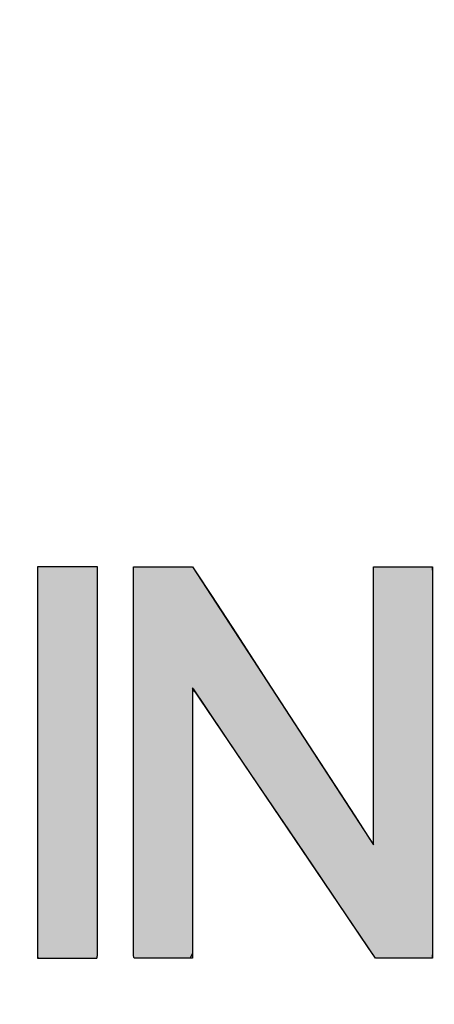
# Model space of a CAD drawing. Header units: inches. Extents: x 0 to 188, y 0 to 141.
# Tile 17 of 22: x 180.67 to 183.13, y 8.38 to 14.23. Entities that reach past the tile are written whole.
import ezdxf
from ezdxf import colors
from ezdxf.entities.mleader import LeaderData, LeaderLine
from ezdxf.math import Vec2, Vec3

# ---------------------------------------------------------------- set-up
doc = ezdxf.new("R2010")
doc.units = ezdxf.units.IN
doc.header["$MEASUREMENT"] = 0
doc.layers.add('Default', color=7, linetype='Continuous')

# ---------------------------------------------------------------- blocks, each defined once
blk = doc.blocks.new('_DOT')
at = {"color": 0}
blk.add_line((0, 0), (-1, 0), dxfattribs=at)
at = {"color": 0, "const_width": 0.333}
blk.add_lwpolyline([(-0.1665, 0, 1), (0.1665, 0, 1)], format="xyb", close=True, dxfattribs=at)
blk = doc.blocks.new('block_2')
at = {"layer": 'Default', "linetype": 'Continuous'}
for points in [[(0.7598605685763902, 0.2234700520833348), (0.7595178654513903, 0.2234700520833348), (0.7585468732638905, 0.2234700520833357), (0.7570332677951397, 0.2234700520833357), (0.7550627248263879, 0.2234700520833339), (0.7527209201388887, 0.2234700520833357), (0.7500935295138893, 0.2234700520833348), (0.7472662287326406, 0.2234700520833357), (0.7443246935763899, 0.2234700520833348), (0.7413545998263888, 0.2234700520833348), (0.7384416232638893, 0.2234700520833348), (0.7356714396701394, 0.2234700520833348), (0.7331297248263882, 0.2234700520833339), (0.7309021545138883, 0.2234700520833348), (0.7290744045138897, 0.2234700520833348), (0.7277321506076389, 0.2234700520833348), (0.7269610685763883, 0.2234700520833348), (0.7268066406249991, 0.223214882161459), (0.7268066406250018, 0.2195528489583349), (0.7268066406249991, 0.2119805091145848), (0.726806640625, 0.2010564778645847), (0.726806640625, 0.18733937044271), (0.7268066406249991, 0.171387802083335), (0.7268066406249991, 0.1537603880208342), (0.7268066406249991, 0.1350157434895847), (0.7268066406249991, 0.1157124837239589), (0.726806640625, 0.09640922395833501), (0.726806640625, 0.0776645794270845), (0.726806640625, 0.0600371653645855), (0.7268066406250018, 0.0440855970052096), (0.7268066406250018, 0.0303684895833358), (0.726806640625, 0.0194444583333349), (0.726806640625, 0.0118721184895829), (0.726806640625, 0.0082100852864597), (0.7281136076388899, 0.0079549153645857), (0.7300740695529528, 0.0079549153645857), (0.7320345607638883, 0.007954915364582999), (0.7339950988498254, 0.007954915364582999), (0.7359557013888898, 0.0079549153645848), (0.7379163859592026, 0.0079549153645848), (0.7398771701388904, 0.0079549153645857), (0.741838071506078, 0.0079549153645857), (0.7437991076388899, 0.0079549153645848), (0.7457602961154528, 0.0079549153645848), (0.7477216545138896, 0.0079549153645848), (0.7496832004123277, 0.0079549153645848), (0.7516449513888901, 0.0079549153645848), (0.7536069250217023, 0.007954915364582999), (0.7555691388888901, 0.0079549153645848), (0.7575316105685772, 0.0079549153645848), (0.7594943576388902, 0.0079549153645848), (0.7596275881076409, 0.0080551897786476), (0.7597357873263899, 0.0083402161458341), (0.7598211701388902, 0.0087862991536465), (0.75988595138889, 0.009369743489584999), (0.7599323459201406, 0.0100668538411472), (0.7599625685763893, 0.0108539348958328), (0.75997883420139, 0.0117072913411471), (0.7599833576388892, 0.0126032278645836), (0.7599783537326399, 0.0135180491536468), (0.7599660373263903, 0.0144280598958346), (0.7599486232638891, 0.0153095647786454), (0.7599283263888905, 0.0161388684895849), (0.7599073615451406, 0.0168922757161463), (0.7598879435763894, 0.0175460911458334), (0.7598722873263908, 0.0180766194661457), (0.7598626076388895, 0.0184601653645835), (0.7598605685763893, 0.0200706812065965), (0.7598605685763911, 0.0244153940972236), (0.7598605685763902, 0.0287603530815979), (0.7598605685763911, 0.0331055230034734), (0.7598605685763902, 0.0374508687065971), (0.7598605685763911, 0.041796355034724), (0.7598605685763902, 0.0461419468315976), (0.7598605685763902, 0.0504876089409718), (0.7598605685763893, 0.0548333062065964), (0.7598605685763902, 0.0591790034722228), (0.7598605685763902, 0.0635246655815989), (0.7598605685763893, 0.0678702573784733), (0.7598605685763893, 0.0722157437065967), (0.7598605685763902, 0.0765610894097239), (0.7598605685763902, 0.0809062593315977), (0.7598605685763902, 0.0852512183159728), (0.7598605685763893, 0.0895959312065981), (0.7598605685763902, 0.0963410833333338), (0.7598605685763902, 0.1042863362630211), (0.7598605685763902, 0.1122313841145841), (0.7598605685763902, 0.1201762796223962), (0.7598605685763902, 0.1281210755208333), (0.7598605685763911, 0.1360658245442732), (0.7598605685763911, 0.1440105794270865), (0.7598605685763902, 0.1519553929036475), (0.7598605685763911, 0.1599003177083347), (0.7598605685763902, 0.1678454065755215), (0.7598605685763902, 0.1757907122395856), (0.7598605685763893, 0.1837362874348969), (0.7598605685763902, 0.1916821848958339), (0.7598605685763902, 0.1996284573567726), (0.7598605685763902, 0.2075751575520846), (0.7598605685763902, 0.2155223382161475)], [(0.7797715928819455, 0.2234700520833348), (0.7797715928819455, 0.2075748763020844), (0.7797715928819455, 0.1916811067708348), (0.7797715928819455, 0.1757883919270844), (0.7797715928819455, 0.159896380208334), (0.7797715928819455, 0.1440047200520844), (0.7797715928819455, 0.1281130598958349), (0.7797715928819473, 0.1122210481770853), (0.7797715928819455, 0.0963283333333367), (0.7797715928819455, 0.0852391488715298), (0.7797715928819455, 0.0765507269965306), (0.7797715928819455, 0.0678608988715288), (0.7797715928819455, 0.0591698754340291), (0.7797715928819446, 0.0504778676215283), (0.7797715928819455, 0.0417850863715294), (0.7797715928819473, 0.0330917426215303), (0.7797715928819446, 0.0243980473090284), (0.7797696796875, 0.018442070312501), (0.7797460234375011, 0.0175326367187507), (0.7797087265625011, 0.0161273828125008), (0.7796748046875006, 0.0144165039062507), (0.779661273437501, 0.0125901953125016), (0.7796851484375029, 0.010838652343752), (0.7797634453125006, 0.0093520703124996), (0.7799131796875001, 0.0083206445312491), (0.7801513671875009, 0.0079345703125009), (0.7840088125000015, 0.0079345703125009), (0.7878663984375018, 0.0079345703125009), (0.7917242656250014, 0.0079345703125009), (0.7955825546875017, 0.0079345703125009), (0.7994414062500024, 0.0079345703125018), (0.8033009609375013, 0.0079345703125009), (0.8071613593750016, 0.0079345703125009), (0.8110227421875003, 0.0079345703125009), (0.8123101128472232, 0.0106414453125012), (0.8123101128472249, 0.0234228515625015), (0.8123101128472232, 0.0439245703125), (0.8123101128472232, 0.0690584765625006), (0.8123101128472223, 0.0957364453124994), (0.8123101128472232, 0.1208703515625), (0.8123101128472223, 0.1413720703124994), (0.8123101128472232, 0.1541534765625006), (0.8127804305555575, 0.1561645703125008), (0.8192166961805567, 0.1466428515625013), (0.8315673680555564, 0.1283714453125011), (0.8477450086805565, 0.1044384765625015), (0.8656621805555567, 0.0779320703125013), (0.8832314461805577, 0.0519403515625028), (0.8983653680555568, 0.0295514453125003), (0.9089765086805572, 0.0138534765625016), (0.912977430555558, 0.0079345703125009), (0.9142285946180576, 0.0079345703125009), (0.9175468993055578, 0.0079345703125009), (0.9222795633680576, 0.0079345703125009), (0.9277738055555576, 0.0079345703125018), (0.933376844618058, 0.0079345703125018), (0.9384358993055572, 0.0079345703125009), (0.942298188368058, 0.0079345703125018), (0.944310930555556, 0.0079345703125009), (0.9444580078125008, 0.0118521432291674), (0.9444580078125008, 0.0303502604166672), (0.9444580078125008, 0.0600217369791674), (0.9444580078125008, 0.0963972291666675), (0.9444580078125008, 0.1350073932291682), (0.9444580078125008, 0.1713828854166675), (0.9444580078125, 0.2010543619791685), (0.9444580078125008, 0.2195524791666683), (0.9443059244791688, 0.2234700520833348), (0.9422246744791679, 0.2234700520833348), (0.9382309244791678, 0.2234700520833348), (0.9329996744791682, 0.2234700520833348), (0.9272059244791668, 0.2234700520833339), (0.9215246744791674, 0.2234700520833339), (0.9166309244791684, 0.2234700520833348), (0.9131996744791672, 0.2234700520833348), (0.911905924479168, 0.2234700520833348), (0.911905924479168, 0.2173845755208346), (0.9119059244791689, 0.2012448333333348), (0.911905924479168, 0.178225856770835), (0.911905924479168, 0.151502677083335), (0.9119059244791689, 0.1242503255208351), (0.911905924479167, 0.0996438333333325), (0.9119059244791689, 0.0808582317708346), (0.9119059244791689, 0.07106855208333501), (0.9100956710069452, 0.07313624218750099), (0.9015479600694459, 0.0862773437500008), (0.8878372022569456, 0.1073560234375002), (0.8710286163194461, 0.1331972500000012), (0.8531874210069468, 0.1606259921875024), (0.8363788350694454, 0.1864672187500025), (0.8226680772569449, 0.2075458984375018), (0.8141203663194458, 0.2206870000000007), (0.812158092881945, 0.2234700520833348), (0.8100777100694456, 0.2234700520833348), (0.8060856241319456, 0.2234700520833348), (0.8008565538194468, 0.2234700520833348), (0.7950652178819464, 0.2234700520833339), (0.7893863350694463, 0.2234700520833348), (0.7844946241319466, 0.2234700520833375), (0.7810648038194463, 0.2234700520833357)]]:
    blk.add_hatch(color=7, dxfattribs=at).paths.add_polyline_path(points)
at = {"layer": 'Default', "color": 7, "linetype": 'Continuous'}
for points in [[(0.7598605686, 0.2234700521), (0.7595178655, 0.2234700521), (0.7585468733, 0.2234700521), (0.7570332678, 0.2234700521), (0.7550627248, 0.2234700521), (0.7527209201, 0.2234700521), (0.7500935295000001, 0.2234700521), (0.7472662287, 0.2234700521), (0.7443246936, 0.2234700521), (0.7413545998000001, 0.2234700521), (0.7384416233, 0.2234700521), (0.7356714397, 0.2234700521), (0.7331297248, 0.2234700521), (0.7309021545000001, 0.2234700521), (0.7290744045, 0.2234700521), (0.7277321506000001, 0.2234700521), (0.7269610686, 0.2234700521), (0.7268066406, 0.2232148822), (0.7268066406, 0.219552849), (0.7268066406, 0.2119805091), (0.7268066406, 0.2010564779), (0.7268066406, 0.1873393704), (0.7268066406, 0.1713878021), (0.7268066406, 0.153760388), (0.7268066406, 0.1350157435), (0.7268066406, 0.1157124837), (0.7268066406, 0.096409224), (0.7268066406, 0.0776645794), (0.7268066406, 0.0600371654), (0.7268066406, 0.044085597), (0.7268066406, 0.0303684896), (0.7268066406, 0.0194444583), (0.7268066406, 0.0118721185), (0.7268066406, 0.0082100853), (0.7281136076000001, 0.0079549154), (0.7300740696, 0.0079549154), (0.7320345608, 0.0079549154), (0.7339950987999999, 0.0079549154), (0.7359557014, 0.0079549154), (0.737916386, 0.0079549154), (0.7398771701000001, 0.0079549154), (0.7418380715, 0.0079549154), (0.7437991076, 0.0079549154), (0.7457602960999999, 0.0079549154), (0.7477216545, 0.0079549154), (0.7496832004, 0.0079549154), (0.7516449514, 0.0079549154), (0.753606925, 0.0079549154), (0.7555691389, 0.0079549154), (0.7575316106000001, 0.0079549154), (0.7594943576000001, 0.0079549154), (0.7596275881, 0.0080551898), (0.7597357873, 0.0083402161), (0.7598211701, 0.0087862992), (0.7598859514, 0.0093697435), (0.7599323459, 0.0100668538), (0.7599625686, 0.0108539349), (0.7599788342, 0.0117072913), (0.7599833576, 0.0126032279), (0.7599783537, 0.0135180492), (0.7599660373, 0.0144280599), (0.7599486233, 0.0153095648), (0.7599283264, 0.0161388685), (0.7599073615, 0.0168922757), (0.7598879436, 0.0175460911), (0.7598722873, 0.0180766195), (0.7598626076, 0.0184601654), (0.7598605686, 0.0200706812), (0.7598605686, 0.0244153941), (0.7598605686, 0.0287603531), (0.7598605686, 0.033105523), (0.7598605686, 0.0374508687), (0.7598605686, 0.041796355), (0.7598605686, 0.0461419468), (0.7598605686, 0.05048760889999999), (0.7598605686, 0.0548333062), (0.7598605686, 0.05917900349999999), (0.7598605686, 0.0635246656), (0.7598605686, 0.06787025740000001), (0.7598605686, 0.0722157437), (0.7598605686, 0.0765610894), (0.7598605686, 0.08090625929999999), (0.7598605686, 0.0852512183), (0.7598605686, 0.08959593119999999), (0.7598605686, 0.0963410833), (0.7598605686, 0.1042863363), (0.7598605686, 0.1122313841), (0.7598605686, 0.1201762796), (0.7598605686, 0.1281210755), (0.7598605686, 0.1360658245), (0.7598605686, 0.1440105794), (0.7598605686, 0.1519553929), (0.7598605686, 0.1599003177), (0.7598605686, 0.1678454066), (0.7598605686, 0.1757907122), (0.7598605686, 0.1837362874), (0.7598605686, 0.1916821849), (0.7598605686, 0.1996284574), (0.7598605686, 0.2075751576), (0.7598605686, 0.2155223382), (0.7598605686, 0.2234700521)], [(0.7797715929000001, 0.2234700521), (0.7810648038, 0.2234700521), (0.7844946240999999, 0.2234700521), (0.7893863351, 0.2234700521), (0.7950652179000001, 0.2234700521), (0.8008565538, 0.2234700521), (0.8060856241, 0.2234700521), (0.8100777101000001, 0.2234700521), (0.8121580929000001, 0.2234700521), (0.8141203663, 0.220687), (0.8226680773, 0.2075458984), (0.8363788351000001, 0.1864672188), (0.8531874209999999, 0.1606259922), (0.8710286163, 0.13319725), (0.8878372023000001, 0.1073560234), (0.9015479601, 0.0862773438), (0.910095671, 0.07313624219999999), (0.9119059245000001, 0.0710685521), (0.9119059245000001, 0.0808582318), (0.9119059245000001, 0.0996438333), (0.9119059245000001, 0.1242503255), (0.9119059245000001, 0.1515026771), (0.9119059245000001, 0.1782258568), (0.9119059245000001, 0.2012448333), (0.9119059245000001, 0.2173845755), (0.9119059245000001, 0.2234700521), (0.9131996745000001, 0.2234700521), (0.9166309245, 0.2234700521), (0.9215246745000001, 0.2234700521), (0.9272059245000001, 0.2234700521), (0.9329996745, 0.2234700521), (0.9382309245, 0.2234700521), (0.9422246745, 0.2234700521), (0.9443059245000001, 0.2234700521), (0.9444580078, 0.2195524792), (0.9444580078, 0.201054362), (0.9444580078, 0.1713828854), (0.9444580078, 0.1350073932), (0.9444580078, 0.0963972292), (0.9444580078, 0.060021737), (0.9444580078, 0.0303502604), (0.9444580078, 0.0118521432), (0.9443109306, 0.0079345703), (0.9422981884, 0.0079345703), (0.9384358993, 0.0079345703), (0.9333768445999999, 0.0079345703), (0.9277738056, 0.0079345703), (0.9222795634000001, 0.0079345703), (0.9175468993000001, 0.0079345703), (0.9142285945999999, 0.0079345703), (0.9129774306, 0.0079345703), (0.9089765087, 0.0138534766), (0.8983653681, 0.0295514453), (0.8832314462, 0.0519403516), (0.8656621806, 0.0779320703), (0.8477450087, 0.1044384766), (0.8315673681, 0.1283714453), (0.8192166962, 0.1466428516), (0.8127804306, 0.1561645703), (0.8123101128, 0.1541534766), (0.8123101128, 0.1413720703), (0.8123101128, 0.1208703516), (0.8123101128, 0.09573644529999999), (0.8123101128, 0.0690584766), (0.8123101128, 0.0439245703), (0.8123101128, 0.0234228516), (0.8123101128, 0.0106414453), (0.8110227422, 0.0079345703), (0.8071613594, 0.0079345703), (0.8033009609, 0.0079345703), (0.7994414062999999, 0.0079345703), (0.7955825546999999, 0.0079345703), (0.7917242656, 0.0079345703), (0.7878663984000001, 0.0079345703), (0.7840088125, 0.0079345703), (0.7801513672, 0.0079345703), (0.7799131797, 0.0083206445), (0.7797634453, 0.009352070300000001), (0.7796851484, 0.0108386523), (0.7796612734, 0.0125901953), (0.7796748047, 0.0144165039), (0.7797087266, 0.0161273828), (0.7797460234, 0.0175326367), (0.7797696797, 0.0184420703), (0.7797715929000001, 0.0243980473), (0.7797715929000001, 0.03309174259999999), (0.7797715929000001, 0.0417850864), (0.7797715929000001, 0.0504778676), (0.7797715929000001, 0.0591698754), (0.7797715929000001, 0.0678608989), (0.7797715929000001, 0.076550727), (0.7797715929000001, 0.0852391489), (0.7797715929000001, 0.0963283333), (0.7797715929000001, 0.1122210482), (0.7797715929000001, 0.1281130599), (0.7797715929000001, 0.1440047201), (0.7797715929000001, 0.1598963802), (0.7797715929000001, 0.1757883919), (0.7797715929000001, 0.1916811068), (0.7797715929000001, 0.2075748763), (0.7797715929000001, 0.2234700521)]]:
    blk.add_lwpolyline(points, close=True, dxfattribs=at)
for points in [[(0.7598605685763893, 0.2234700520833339), (0.7598605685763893, 0.2234700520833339), (0.726806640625, 0.2234700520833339), (0.726806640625, 0.2234700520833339)], [(0.726806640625, 0.2234700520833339), (0.726806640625, 0.2234700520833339), (0.726806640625, 0.0079549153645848), (0.726806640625, 0.0079549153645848)], [(0.7797715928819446, 0.2234700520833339), (0.7797715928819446, 0.2234700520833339), (0.8123101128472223, 0.2234700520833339), (0.8123101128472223, 0.2234700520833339)], [(0.8123101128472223, 0.2234700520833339), (0.8123101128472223, 0.2234700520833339), (0.911905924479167, 0.0703531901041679), (0.911905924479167, 0.0703531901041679)], [(0.911905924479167, 0.0703531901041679), (0.911905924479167, 0.0703531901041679), (0.911905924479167, 0.2234700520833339), (0.911905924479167, 0.2234700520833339)], [(0.911905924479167, 0.2234700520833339), (0.911905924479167, 0.2234700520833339), (0.9444580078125, 0.2234700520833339), (0.9444580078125, 0.2234700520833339)], [(0.9444580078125, 0.2234700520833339), (0.9444580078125, 0.2234700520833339), (0.9444580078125, 0.0079345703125), (0.9444580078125, 0.0079345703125)], [(0.9129774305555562, 0.0079345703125), (0.9129774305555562, 0.0079345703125), (0.8123101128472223, 0.1568603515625), (0.8123101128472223, 0.1568603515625)], [(0.8123101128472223, 0.1568603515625), (0.8123101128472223, 0.1568603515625), (0.8123101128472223, 0.0079345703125), (0.8123101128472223, 0.0079345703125)], [(0.9444580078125, 0.0079345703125), (0.9444580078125, 0.0079345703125), (0.9129774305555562, 0.0079345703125), (0.9129774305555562, 0.0079345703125)]]:
    blk.add_open_spline(points, degree=3, dxfattribs=at)
for points in [[(0.726806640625, 0.0079549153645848), (0.7376980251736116, 0.0079549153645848), (0.7485894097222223, 0.0079549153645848), (0.7594943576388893, 0.0079549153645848), (0.7603081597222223, 0.0079549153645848), (0.7598605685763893, 0.0176052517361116), (0.7598605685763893, 0.0186225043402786), (0.7598605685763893, 0.0427585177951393), (0.7598605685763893, 0.0669080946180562), (0.7598605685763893, 0.0910441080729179), (0.7598605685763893, 0.1351860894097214), (0.7598605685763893, 0.1793145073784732), (0.7598605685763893, 0.2234700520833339)], [(0.8123101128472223, 0.0079345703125), (0.8015814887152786, 0.0079345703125), (0.7908664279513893, 0.0079345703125), (0.7801513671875, 0.0079345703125), (0.7793511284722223, 0.0079345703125), (0.7797715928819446, 0.0176052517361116), (0.7797715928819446, 0.0186021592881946), (0.7797715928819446, 0.0427517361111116), (0.7797715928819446, 0.0669013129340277), (0.7797715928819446, 0.0910305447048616), (0.7797715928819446, 0.1351793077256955), (0.7797715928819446, 0.1793145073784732), (0.7797715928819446, 0.2234700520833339)]]:
    blk.add_open_spline(points, degree=3, knots=[0, 0, 0, 0, 0.25, 0.25, 0.25, 0.5, 0.5, 0.5, 0.75, 0.75, 0.75, 1, 1, 1, 1], dxfattribs=at)
blk = doc.blocks.new('Block1')
at = {"layer": 'Default', "color": 7}
blk.add_blockref('block_2', (2.0929022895, 0.6995713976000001), dxfattribs=at)
blk = doc.blocks.new('Block13')
at = {"layer": 'Default', "color": 7}
blk.add_blockref('Block1', (0.0370558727, 0.0840912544), dxfattribs=at)
blk = doc.blocks.new('Block11')
at = {"layer": 'Default', "color": 7}
blk.add_blockref('Block13', (0, 0), dxfattribs=at)
blk = doc.blocks.new('Block10')
at = {"layer": 'Default', "color": 7}
blk.add_blockref('Block11', (0, 0), dxfattribs=at)
blk = doc.blocks.new('Block222')
at = {"layer": 'Default', "color": 7, "xscale": 15, "yscale": 15, "zscale": 15}
blk.add_blockref('Block10', (121.7132711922, -88.16301685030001), dxfattribs=at)
at = {"layer": 'Default', "color": 7, "linetype": 'Continuous'}
ml = blk.add_multileader_mtext('Standard', dxfattribs=at)
ml.set_content('{\\pxsm0.9;\\fArial|b1||i0||c0|p34;\\W1.;SDC246U36BK\\P}', color=7)
ml.set_leader_properties()
ml.set_arrow_properties(name='DOT')
ml.build(insert=Vec2(0, 0))
ml.multileader.update_dxf_attribs({"leader_type": 0, "dogleg_length": 0, "arrow_head_size": 2.25})
ctx = ml.context
ctx.base_point, ctx.char_height, ctx.arrow_head_size, ctx.landing_gap_size = Vec3(152.3186597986, -85.8330929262), 2.25, 2.25, 0.7875
ctx.text_align_type = 1
notes = []
notes.append((ctx, [(0, (0, 0, 0), (0, 0), (1, 0), 1, [])]))
ctx.mtext.insert, ctx.mtext.alignment = Vec3(163.4325347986, -84.6867179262), 2
for ctx, leaders in notes:
    for number, flags, end, landing, length, lines in leaders:
        leader = LeaderData()
        leader.index, (leader.has_last_leader_line, leader.has_dogleg_vector, leader.attachment_direction) = number, flags
        leader.last_leader_point, leader.dogleg_vector, leader.dogleg_length = Vec3(end), Vec3(landing), length
        for number, points, colour, breaks in lines:
            line = LeaderLine()
            line.index, line.vertices, line.color, line.breaks = number, Vec3.list(points), colors.encode_raw_color(colour), breaks
            leader.lines.append(line)
        ctx.leaders.append(leader)

msp = doc.modelspace()

# ---------------------------------------------------------------- block references
at = {"layer": 'Default', "color": 7, "xscale": 0.72, "yscale": 0.72, "zscale": 0.72}
msp.add_blockref('Block222', (62.2859496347, 63.57995577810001), dxfattribs=at)

doc.saveas('drawing.dxf')
